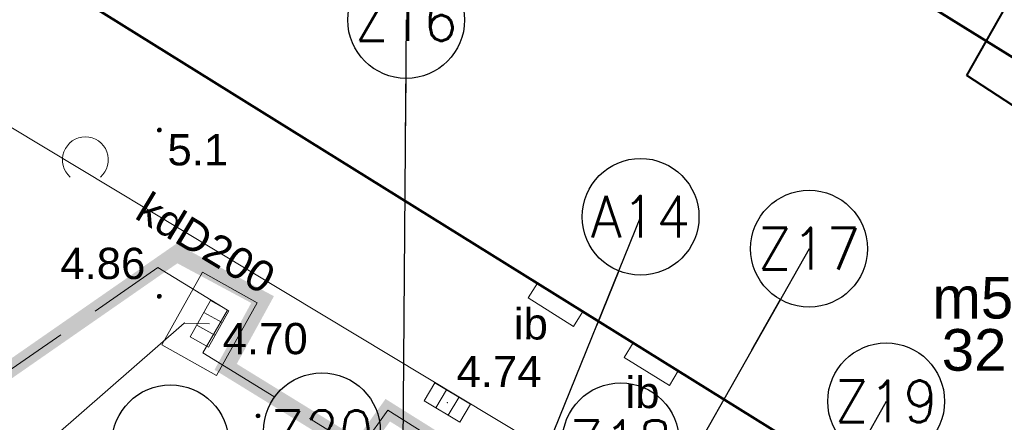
# Model space of a CAD drawing. Extents: x 5477758 to 5478338, y 5918296 to 5918502.
# Tile 50 of 138: x 5477919 to 5477942, y 5918384 to 5918394. Entities that reach past the tile are written whole.
import ezdxf
from ezdxf.enums import TextEntityAlignment as Align

# ---------------------------------------------------------------- set-up
doc = ezdxf.new("R2010")
doc.units = 0
doc.header["$PDSIZE"] = 0.75
for name, pattern in [('budynki akt$0$DASHED', [19.05, 12.7, -6.35]), ('PRZER1-1', [2, 1, -1]), ('PRZER2-1', [3, 2, -1]), ('PRZER4-1', [5, 4, -1])]:
    doc.linetypes.add(name, pattern=pattern)
doc.layers.get('0').update_dxf_attribs({"linetype": 'CONTINUOUS', "lineweight": 13})
for name, color, linetype, lineweight in [('0_podziały zieleni średniowysokiej i nasadzeń niskich', 7, 'CONTINUOUS', 0), ('0_WSPÓŁRZĘDNE_ODNOŚNIKI', 6, 'CONTINUOUS', 15), ('A_GRANICA OPRACOWANIA', 7, 'CONTINUOUS', 0), ('GESBZO', 7, 'CONTINUOUS', 50), ('GESBZO_O', 7, 'CONTINUOUS', 50), ('GESDZI', 7, 'CONTINUOUS', 18), ('GESUZY', 96, 'PRZER1-1', 18), ('GSSIIN', 7, 'CONTINUOUS', 18), ('GSSIIN_O', 7, 'CONTINUOUS', 18), ('GSSKOD', 7, 'PRZER2-1', 18), ('GULKPR', 36, 'CONTINUOUS', 18), ('GULKPR_O', 36, 'CONTINUOUS', 18), ('GUPKKS', 36, 'CONTINUOUS', 18), ('GUPPRZ', 7, 'CONTINUOUS', 18), ('GUPPRZ_O', 7, 'CONTINUOUS', 18), ('OT_Rzedna', 7, 'CONTINUOUS', 18), ('pomiar', 7, 'CONTINUOUS', 18), ('zakres', 150, 'PRZER4-1', 50)]:
    doc.layers.add(name, color=color, linetype=linetype, lineweight=lineweight)
doc.styles.add('GEO-INFO', font='arial.ttf')
doc.styles.add('pktkecm$0$Punkty', font='simplex.shx', dxfattribs={"width": 0.8, "oblique": 10, "height": 1})
doc.styles.add('pktkecm$0$STANDARD', font='romans')
doc.dimstyles.new('pktkecm$0$ODNOŚNIKI', dxfattribs={"dimtxt": 17.5, "dimasz": 6, "dimexe": 7, "dimexo": 7, "dimgap": 7, "dimtad": 1, "dimtoh": 1, "dimdec": 0, "dimzin": 0, "dimdsep": 46, "dimtxsty": 'pktkecm$0$STANDARD', "dimblk": 'pktkecm$0$_Dot', "dimcen": 8, "dimdle": 7, "dimclrt": 2, "dimadec": 0, "dimazin": 0, "dimtfac": 1, "dimtdec": 0, "dimtofl": 0, "dimtmove": 0, "dimatfit": 3, "dimldrblk": 'pktkecm$0$_DotBlank', "dimfxl": 0, "dimtolj": 1, "dimtzin": 0, "dimarcsym": 0})

# ---------------------------------------------------------------- blocks, each defined once
blk = doc.blocks.new('POINT')
at = {"color": 0}
blk.add_point((0, 0), dxfattribs=at)
blk = doc.blocks.new('SUUS05')
at = {"color": 0}
blk.add_lwpolyline([(0.5, -0.25), (-0.5, -0.25), (-0.5, 0.25), (0.5, 0.25)], close=True, dxfattribs=at)
for points in [[(-0.175, -0.25), (-0.175, 0.25)], [(0.175, -0.25), (0.175, 0.25)]]:
    blk.add_lwpolyline(points, dxfattribs=at)
blk = doc.blocks.new('OTZK_1')
at = {"color": 0, "linetype": 'Continuous', "lineweight": 18}
blk.add_arc((0, 0), 1.1, 311.1859, 228.8141, dxfattribs=at)
blk = doc.blocks.new('OTRN')
at = {"linetype": 'Continuous', "lineweight": 13}
blk.add_hatch(color=0, dxfattribs=at).paths.add_polyline_path([(0, -0.091, 1), (0, 0.091, 1)])
at = {"color": 0, "linetype": 'Continuous', "lineweight": 13}
blk.add_circle((0, 0), 0.0906, dxfattribs=at)
blk = doc.blocks.new('pktkecm$0$_Dot')
at = {"color": 0, "linetype": 'ByBlock', "lineweight": -2}
blk.add_line((-0.5, 0), (-1, 0), dxfattribs=at)
at = {"color": 0, "linetype": 'ByBlock', "const_width": 0.5}
blk.add_lwpolyline([(-0.25, 0, 1), (0.25, 0, 1)], format="xyb", close=True, dxfattribs=at)
blk = doc.blocks.new('pktkecm$0$_DotBlank')
at = {"color": 0, "linetype": 'ByBlock', "lineweight": -2}
blk.add_line((-0.5, 0), (-1, 0), dxfattribs=at)
blk.add_circle((0, 0), 0.5, dxfattribs=at)
blk = doc.blocks.new('pktkecm$0$Punkt')
blk.add_point((0, 0))
at = {"style": 'pktkecm$0$STANDARD'}
blk.add_attdef('NR', (0.918, 1.118), '', height=1.75, dxfattribs=at)
at = {"style": 'pktkecm$0$STANDARD', "flags": 1}
for tag, p in [('WSPZ', (0.918, -3.048)), ('DATA', (0.918, -7.215))]:
    blk.add_attdef(tag, p, '', height=2.5, dxfattribs=at)

msp = doc.modelspace()

# ---------------------------------------------------------------- linework, layer by layer
at = {"layer": '0_podziały zieleni średniowysokiej i nasadzeń niskich'}
msp.add_lwpolyline([(5477922.203, 5918385.779), (5477923.513, 5918385.047), (5477924.488, 5918386.793), (5477923.179, 5918387.524)], close=True, dxfattribs=at)
at = {"layer": 'A_GRANICA OPRACOWANIA', "color": 1, "linetype": 'budynki akt$0$DASHED', "ltscale": 0.1, "const_width": 0.4}
msp.add_lwpolyline([(5477939.869, 5918356.504), (5477940.619, 5918356.896), (5477942.101, 5918363.93), (5477943.898, 5918372.463), (5477938.811, 5918375.814), (5477939.356, 5918376.864), (5477927.622, 5918384.214), (5477926.949, 5918383.275), (5477923.735, 5918385.254), (5477924.621, 5918386.867), (5477922.565, 5918387.972), (5477915.954, 5918383.377), (5477911.642, 5918380.121), (5477912.501, 5918379.46), (5477913.835, 5918377.89), (5477914.426, 5918376.774), (5477916.433, 5918371.286), (5477916.349, 5918370.613), (5477938.795, 5918354.966), (5477939.869, 5918356.504)], dxfattribs=at)
at = {"layer": 'GESBZO', "color": 7, "linetype": 'Continuous', "lineweight": 50}
for points in [[(5477911.982, 5918399.231), (5477917.56, 5918408.197), (5477972.897, 5918373.915)], [(5477967.119, 5918364.903), (5477911.982, 5918399.231)]]:
    msp.add_lwpolyline(points, dxfattribs=at)
at = {"layer": 'GESDZI', "color": 7, "linetype": 'Continuous', "lineweight": 18}
for points in [[(5477958.503, 5918401.94), (5477950.46, 5918406.9), (5477941.35, 5918412.22), (5477918.68, 5918425.35), (5477913.96, 5918422.85), (5477922.92, 5918418.17), (5477916.33, 5918408.95), (5477972.897, 5918373.915)], [(5477972.897, 5918373.915), (5477916.33, 5918408.95), (5477901.96, 5918388.82), (5477899.13, 5918390.84), (5477865.49, 5918345.57), (5477927.041, 5918302.392)]]:
    msp.add_lwpolyline(points, dxfattribs=at)
at = {"layer": 'GESUZY', "color": 96, "linetype": 'PRZER1-1', "lineweight": 18, "ltscale": 0.5}
for points in [[(5477927.041, 5918302.392), (5477865.49, 5918345.57), (5477899.13, 5918390.84), (5477901.96, 5918388.82), (5477916.33, 5918408.95), (5477972.897, 5918373.915)], [(5477972.897, 5918373.915), (5477916.33, 5918408.95), (5477901.96, 5918388.82), (5477899.13, 5918390.84), (5477865.49, 5918345.57), (5477927.041, 5918302.392)]]:
    msp.add_lwpolyline(points, dxfattribs=at)
at = {"layer": 'GSSIIN', "color": 7, "linetype": 'Continuous', "lineweight": 18}
for points in [[(5477932.078, 5918386.224), (5477932.302, 5918386.58), (5477931.212, 5918387.259), (5477930.991, 5918386.908)], [(5477934.378, 5918384.81), (5477934.589, 5918385.156), (5477933.505, 5918385.831), (5477933.288, 5918385.477)]]:
    msp.add_lwpolyline(points, close=True, dxfattribs=at)
at = {"layer": 'GSSKOD', "color": 7, "linetype": 'PRZER2-1', "lineweight": 18, "ltscale": 0.5}
msp.add_lwpolyline([(5477972.895, 5918373.912), (5477917.56, 5918408.197)], dxfattribs=at)
at = {"layer": 'GSSKOD', "linetype": 'PRZER2-1', "lineweight": 18}
msp.add_lwpolyline([(5477913.201, 5918381.474), (5477922.112, 5918387.635), (5477923.78, 5918386.612), (5477923.191, 5918385.588), (5477926.949, 5918383.275), (5477927.622, 5918384.214), (5477939.356, 5918376.864), (5477938.811, 5918375.814), (5477943.898, 5918372.463), (5477940.619, 5918356.896), (5477940.619, 5918356.896)], dxfattribs=at)
at = {"layer": 'GULKPR', "color": 36, "linetype": 'Continuous', "lineweight": 18}
for points in [[(5477938.504, 5918379.01), (5477904.421, 5918399.536)], [(5477923.346, 5918386.286), (5477922.742, 5918386.303), (5477910.49, 5918375.599)]]:
    msp.add_lwpolyline(points, dxfattribs=at)
at = {"layer": 'zakres', "linetype": 'PRZER4-1', "lineweight": 40}
msp.add_lwpolyline([(5477963.54, 5918377.848), (5477941.504, 5918392.244), (5477979.546, 5918459.295), (5477938.033, 5918482.848), (5477904.167, 5918427.813), (5477915.775, 5918420.837), (5477872.982, 5918351.171), (5477887.852, 5918340.978), (5477923.836, 5918315.921)], close=True, dxfattribs=at)

# ---------------------------------------------------------------- block references
at = {"layer": '0_WSPÓŁRZĘDNE_ODNOŚNIKI', "lineweight": -3}
ref = msp.add_blockref('pktkecm$0$Punkt', (5477927.934, 5918376.771), dxfattribs=dict(at, xscale=1.200000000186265))
ref.add_attrib('PUNKT', 'Z16', dxfattribs={"layer": '0', "height": 1, "style": 'pktkecm$0$Punkty', "oblique": 0.0012, "width": 0.96}).set_placement((5477928.064, 5918393.575), align=Align.MIDDLE_CENTER)
ref = msp.add_blockref('pktkecm$0$Punkt', (5477927.969, 5918374.733), dxfattribs=dict(at, xscale=1.200000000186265))
ref.add_attrib('PUNKT', 'A14', dxfattribs={"layer": '0', "height": 1, "style": 'pktkecm$0$Punkty', "oblique": 0.0012, "width": 0.96}).set_placement((5477933.685, 5918388.853), align=Align.MIDDLE_CENTER)
ref = msp.add_blockref('pktkecm$0$Punkt', (5477930.082, 5918374.572), dxfattribs=dict(at, xscale=1.200000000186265))
ref.add_attrib('PUNKT', 'Z17', dxfattribs={"layer": '0', "height": 1, "style": 'pktkecm$0$Punkty', "oblique": 0.0012, "width": 0.96}).set_placement((5477937.724, 5918388.089), align=Align.MIDDLE_CENTER)
ref = msp.add_blockref('pktkecm$0$Punkt', (5477932.066, 5918371.075), dxfattribs=dict(at, xscale=1.200000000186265))
ref.add_attrib('PUNKT', 'Z19', dxfattribs={"layer": '0', "height": 1, "style": 'pktkecm$0$Punkty', "oblique": 0.0012, "width": 0.96}).set_placement((5477939.574, 5918384.426), align=Align.MIDDLE_CENTER)
ref = msp.add_blockref('pktkecm$0$Punkt', (5477926.686, 5918369.172), dxfattribs=dict(at, xscale=1.200000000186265))
ref.add_attrib('PUNKT', 'Z20', dxfattribs={"layer": '0', "height": 1, "style": 'pktkecm$0$Punkty', "oblique": 0.0012, "width": 0.96}).set_placement((5477926.044, 5918383.709), align=Align.MIDDLE_CENTER)
ref = msp.add_blockref('pktkecm$0$Punkt', (5477928.02, 5918372.248), dxfattribs=dict(at, xscale=1.200000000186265))
ref.add_attrib('PUNKT', 'Z18', dxfattribs={"layer": '0', "height": 1, "style": 'pktkecm$0$Punkty', "oblique": 0.0012, "width": 0.96}).set_placement((5477933.21, 5918383.468), align=Align.MIDDLE_CENTER)
at = {"layer": 'GUPKKS', "color": 36, "lineweight": 18}
for p, rotation in [((5477923.346, 5918386.286), 240.8047819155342), ((5477929.05, 5918384.398), 328.9947558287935)]:
    msp.add_blockref('SUUS05', p, dxfattribs=dict(at, rotation=rotation))
at = {"layer": 'GUPPRZ', "color": 36, "lineweight": 18}
for p in [(5477922.742, 5918386.303), (5477929.05, 5918384.398)]:
    msp.add_blockref('POINT', p, dxfattribs=at)
at = {"layer": 'OT_Rzedna', "color": 7, "linetype": 'Continuous', "xscale": 0.5, "yscale": 0.5, "zscale": 0.5}
for p in [(5477922.146, 5918390.935), (5477922.144, 5918386.946), (5477924.51, 5918384.077)]:
    msp.add_blockref('OTRN', p, dxfattribs=at)
at = {"layer": 'pomiar', "color": 96, "linetype": 'Continuous', "xscale": 0.5, "yscale": 0.5, "zscale": 0.5}
msp.add_blockref('OTZK_1', (5477920.372, 5918390.22), dxfattribs=at)

# ---------------------------------------------------------------- texts
at = {"layer": 'GESBZO_O', "color": 7, "linetype": 'Continuous', "lineweight": 0, "style": 'GEO-INFO'}
msp.add_text('m5', height=1, dxfattribs=at).set_placement((5477942.621, 5918386.413), align=Align.RIGHT)
at = {"layer": 'GESBZO_O', "color": 1, "linetype": 'Continuous', "lineweight": 0, "style": 'GEO-INFO'}
msp.add_text('32', height=1, dxfattribs=at).set_placement((5477941.682, 5918386.161), align=Align.TOP_CENTER)
at = {"layer": 'GSSIIN_O', "color": 7, "linetype": 'Continuous', "lineweight": 0, "style": 'GEO-INFO'}
for p in [(5477931.054, 5918386.3), (5477933.732, 5918384.654)]:
    msp.add_text('ib', height=0.75, dxfattribs=at).set_placement(p, align=Align.MIDDLE)
at = {"layer": 'GULKPR_O', "color": 36, "linetype": 'Continuous', "lineweight": 0, "style": 'GEO-INFO'}
msp.add_text('kdD200', height=0.75, rotation=328.943, dxfattribs=at).set_placement((5477923.269, 5918388.237), align=Align.MIDDLE)
at = {"layer": 'GUPPRZ_O', "color": 36, "linetype": 'Continuous', "lineweight": 0, "style": 'GEO-INFO'}
for s, p in [('4.70', (5477923.665, 5918385.932)), ('4.74', (5477929.271, 5918385.143))]:
    msp.add_text(s, height=0.75, dxfattribs=at).set_placement(p, align=Align.MIDDLE_LEFT)
at = {"layer": 'pomiar', "color": 7, "style": 'GEO-INFO'}
for s, p in [('5.1', (5477922.34, 5918390.837)), ('4.86', (5477919.771, 5918388.11))]:
    msp.add_text(s, height=0.75, dxfattribs=at).set_placement(p, align=Align.TOP_LEFT)

# ---------------------------------------------------------------- leaders
at = {"layer": '0_WSPÓŁRZĘDNE_ODNOŚNIKI', "lineweight": -3}
for points in [[(5477928.064, 5918393.575), (5477927.934, 5918376.771)], [(5477933.685, 5918388.853), (5477927.969, 5918374.733)], [(5477937.724, 5918388.089), (5477930.082, 5918374.572)], [(5477939.574, 5918384.426), (5477932.066, 5918371.075)], [(5477926.044, 5918383.709), (5477926.686, 5918369.172)], [(5477922.411, 5918383.42), (5477923.053, 5918368.883)], [(5477933.21, 5918383.468), (5477928.02, 5918372.248)]]:
    msp.add_leader(points, dimstyle='pktkecm$0$ODNOŚNIKI', override={"dimasz": 2.8}, dxfattribs=at)

doc.saveas('drawing.dxf')
